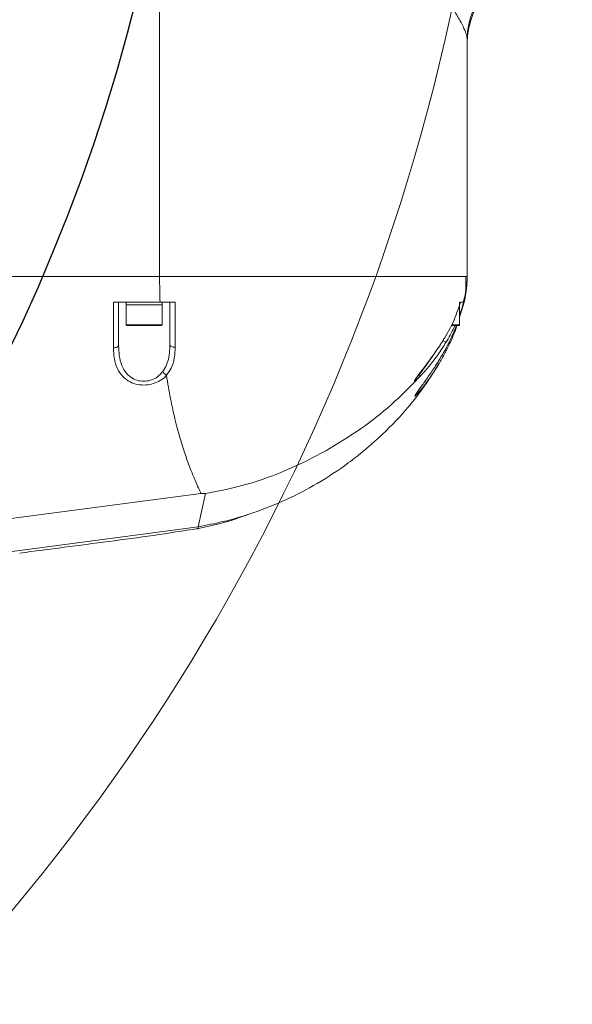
# Model space of a CAD drawing. Header units: millimetres. Extents: x 176 to 9387, y -11044 to -3322.
# Tile 12 of 256: x 3601 to 3708, y -8522 to -8331. Entities that reach past the tile are written whole.
import ezdxf

# ---------------------------------------------------------------- set-up
doc = ezdxf.new("R2010")
doc.units = ezdxf.units.MM
doc.header["$LTSCALE"] = 0.3175
for name, color, linetype, lineweight in [('1轮廓实线层', 7, 'Continuous', 18), ('7标注层', 4, 'Continuous', 13), ('sub', 1, 'Continuous', 18)]:
    doc.layers.add(name, color=color, linetype=linetype, lineweight=lineweight)
doc.styles.add('标准汉字', font='gbenor.shx', dxfattribs={"bigfont": 'gbcbig.shx'})
doc.dimstyles.new('M1：15', dxfattribs={"dimscale": 15, "dimtxt": 3.5, "dimasz": 2.5, "dimexe": 2, "dimexo": 0, "dimgap": 0.5, "dimtad": 1, "dimdec": 4, "dimdsep": 46, "dimtxsty": '标准汉字', "dimcen": 5, "dimdle": 5, "dimclrd": 1, "dimclre": 1, "dimclrt": 256, "dimadec": 4, "dimazin": 2, "dimtfac": 1, "dimtdec": 4, "dimtmove": 0, "dimatfit": 3, "dimfxl": 1, "dimtolj": 1, "dimarcsym": 0})

# ---------------------------------------------------------------- blocks, each defined once
blk = doc.blocks.new('*D25')
at = {"layer": '7标注层', "color": 1, "lineweight": -2, "ltscale": 20, "transparency": 16777216}
blk.add_line((2886.15, -8313.78), (2975.18, -8298.08), dxfattribs=at)
blk.add_arc((3286.97, -8243.11), 346.6, 196.2021, 353.7979, dxfattribs=at)
at = {"layer": '7标注层', "color": 1, "lineweight": 30, "ltscale": 20, "transparency": 16777216}
for points in [[(3625.3, -8280.21), (3637.78, -8280.89), (3633.57, -8243.11)], [(2948.05, -8341.23), (2960.22, -8338.4), (2945.63, -8303.29)]]:
    blk.add_solid(points, dxfattribs=at)
at = {"layer": 'Defpoints', "color": 0, "lineweight": 30, "ltscale": 20, "transparency": 16777216}
for p in [(3008.69, -8243.11), (4726.49, -8243.11), (2886.15, -8313.78), (1869.32, -8493.08), (3149.69, -8561.36)]:
    blk.add_point(p, dxfattribs=at)
at = {"layer": '7标注层', "ltscale": 20, "transparency": 16777216, "insert": (3314.24, -8554.77), "char_height": 52.5, "attachment_point": 5, "rotation": 5, "style": '标准汉字'}
blk.add_mtext('\\A1;167%%D', dxfattribs=at)

msp = doc.modelspace()

# ---------------------------------------------------------------- linework, layer by layer
at = {"layer": '1轮廓实线层', "ltscale": 20}
for p, q in [((3627.9695, -8380.60682), (3627.9695, -8298.85278)), ((3687.9695, -8334.32085), (3687.9695, -8380.60682)), ((3627.9695, -8380.60682), (3579.96952, -8380.60682)), ((3687.9695, -8380.60682), (3627.9695, -8380.60682)), ((3687.75835, -8383.44737), (3687.80216, -8383.1904)), ((3618.96881, -8385.60681), (3628.05271, -8385.60681)), ((3619.96951, -8385.60681), (3619.96951, -8393.95044)), ((3621.46952, -8385.60681), (3621.46952, -8386.10682)), ((3621.46952, -8386.10682), (3621.46952, -8390.00681)), ((3628.46952, -8386.10682), (3621.46952, -8386.10682)), ((3628.46952, -8386.10682), (3628.46952, -8385.60681)), ((3628.46952, -8390.00681), (3628.46952, -8386.10682)), ((3629.9695, -8385.60681), (3629.9695, -8393.83726)), ((3686.46952, -8386.10682), (3686.46952, -8385.60681)), ((3686.46952, -8388.51366), (3687.34973, -8385.60681)), ((3686.46952, -8390.00681), (3686.46952, -8386.10682)), ((3687.37834, -8385.60681), (3686.5941, -8388.10228)), ((3621.46952, -8390.00681), (3624.96951, -8390.00681)), ((3624.96951, -8390.10682), (3621.56951, -8390.10682)), ((3624.96951, -8390.00681), (3628.46952, -8390.00681)), ((3628.36951, -8390.10682), (3624.96951, -8390.10682)), ((3686.36951, -8390.10682), (3684.93858, -8390.10682)), ((3684.96984, -8390.00681), (3686.46952, -8390.00681)), ((3678.2802, -8400.03281), (3678.57325, -8399.71799)), ((3593.53485, -8428.46482), (3636.03431, -8422.91682)), ((3636.91887, -8422.91682), (3635.51053, -8429.36026)), ((3636.91887, -8422.91682), (3636.03431, -8422.91682)), ((3635.51053, -8429.36026), (3597.73376, -8434.35835))]:
    msp.add_line(p, q, dxfattribs=at)
at = {"layer": '1轮廓实线层', "lineweight": 0, "ltscale": 20}
for points in [[(3618.97117, -8394.48288), (3619.16601, -8394.4725), (3619.35335, -8394.4421), (3619.52594, -8394.39285), (3619.67721, -8394.32662), (3619.80131, -8394.24597), (3619.89355, -8394.15399), (3619.95032, -8394.05421), (3619.96951, -8393.95044)], [(3631.00987, -8394.37156), (3630.80919, -8394.36508), (3630.61499, -8394.33725), (3630.43511, -8394.28923), (3630.27683, -8394.22293), (3630.14656, -8394.14104), (3630.04955, -8394.04688), (3629.98971, -8393.94424), (3629.9695, -8393.83726)], [(3683.82504, -8393.41379), (3683.80585, -8393.40218), (3683.75531, -8393.37161), (3683.67529, -8393.32322), (3683.56877, -8393.25881), (3683.43982, -8393.18081), (3683.29319, -8393.09214), (3683.24727, -8393.06435)], [(3683.61974, -8394.93743), (3683.70428, -8394.98094), (3683.78722, -8395.02362), (3683.83932, -8395.05042), (3683.8586, -8395.06035)]]:
    msp.add_lwpolyline(points, dxfattribs=at)
for centre, radius, start, end in [((3702.9057, -8334.38519), 14.93633, 89.7551716, 179.7531777), ((3702.96951, -8335.10682), 15, 90, 180), ((3621.56951, -8390.00682), 0.1, 180, 270), ((3628.36951, -8390.00682), 0.1, 270, 0), ((3686.36951, -8390.00682), 0.1, 270, 0)]:
    msp.add_arc(centre, radius, start, end, dxfattribs=at)
at = {"layer": '1轮廓实线层', "ltscale": 20}
for points, knots in [([(3687.9695, -8334.32085), (3687.93742, -8334.04444), (3687.87325, -8333.49158), (3687.37052, -8332.23946), (3686.57827, -8330.68469), (3685.48816, -8328.8239), (3684.1487, -8326.71833), (3682.57866, -8324.38528), (3680.79596, -8321.84425), (3678.5, -8318.67825), (3675.62286, -8314.84115), (3672.0721, -8310.26446), (3668.22673, -8305.47239), (3663.30974, -8299.52375), (3659.40845, -8295.1612), (3657.00707, -8292.47589)], [0, 0, 0, 0, 3.035920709, 6.072232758, 9.231478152, 12.391379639, 15.531127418, 18.671450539, 21.885165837, 25.099301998, 29.879354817, 34.660620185, 39.562334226, 44.464719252, 52.313594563, 52.313594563, 52.313594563, 52.313594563]), ([(3628.05271, -8385.60681), (3628.02865, -8384.78997), (3627.97994, -8383.13645), (3627.97301, -8381.45675), (3627.9695, -8380.60682)], [0, 0, 0, 0, 2.470550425, 5.001088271, 5.001088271, 5.001088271, 5.001088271]), ([(3627.9695, -8380.60682), (3630.19207, -8380.60682), (3634.64387, -8380.60682), (3641.23763, -8380.60682), (3647.69777, -8380.60682), (3653.92688, -8380.60682), (3659.85054, -8380.60682), (3665.35172, -8380.60682), (3670.3533, -8380.60682), (3674.81933, -8380.60682), (3678.7436, -8380.60682), (3682.03556, -8380.60682), (3684.68246, -8380.60682), (3686.52995, -8380.60682), (3687.50194, -8380.60682), (3687.63192, -8380.60682), (3687.65032, -8380.60682)], [0, 0, 0, 0, 4.490832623, 8.995093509, 13.484798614, 18.030999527, 22.59223548, 27.138904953, 31.634741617, 36.14442483, 40.640343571, 45.22232092, 49.818990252, 54.400786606, 58.93328251, 59.680819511, 59.680819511, 59.680819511, 59.680819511]), ([(3687.14732, -8385.60543), (3687.25203, -8385.29048), (3687.79528, -8383.65656), (3687.74429, -8381.96905), (3687.70313, -8380.60682)], [0, 0, 0, 0, 0.983998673, 5.104895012, 5.104895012, 5.104895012, 5.104895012]), ([(3687.9695, -8380.60682), (3687.93599, -8381.43366), (3687.86748, -8383.12408), (3687.46505, -8384.76733), (3687.25946, -8385.60681)], [0, 0, 0, 0, 2.482569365, 5.075429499, 5.075429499, 5.075429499, 5.075429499]), ([(3687.38237, -8385.60681), (3687.50547, -8384.99142), (3687.75032, -8383.76746), (3687.93747, -8382.09327), (3687.96017, -8381.03972), (3687.9695, -8380.60682)], [0, 0, 0, 0, 1.884241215, 3.747557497, 5.047209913, 5.047209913, 5.047209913, 5.047209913]), ([(3618.97117, -8394.48288), (3618.97066, -8393.91142), (3618.96931, -8392.37363), (3618.96838, -8389.69377), (3618.96856, -8387.26027), (3618.96877, -8385.87331), (3618.96881, -8385.60681)], [0, 0, 0, 0, 1.842021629, 4.956864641, 8.123016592, 8.876071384, 8.876071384, 8.876071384, 8.876071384]), ([(3628.05271, -8385.60681), (3628.69178, -8385.60681), (3629.68037, -8385.60681), (3630.66795, -8385.60681), (3631.01712, -8385.60681)], [0, 0, 0, 0, 1.91633646, 2.964407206, 2.964407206, 2.964407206, 2.964407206]), ([(3631.01712, -8385.60681), (3631.0171, -8385.63265), (3631.01591, -8387.1722), (3631.01371, -8390.24154), (3631.01117, -8392.97936), (3631.00987, -8394.37156)], [0, 0, 0, 0, 0.072911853, 4.344895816, 8.764746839, 8.764746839, 8.764746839, 8.764746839]), ([(3683.82403, -8392.11376), (3684.15626, -8391.53449), (3685.33818, -8389.47373), (3686.12003, -8387.22409), (3686.6821, -8385.60681)], [0, 0, 0, 0, 2.006258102, 7.13721937, 7.13721937, 7.13721937, 7.13721937]), ([(3687.27031, -8385.60681), (3687.09485, -8386.25233), (3686.87368, -8387.066), (3686.53874, -8387.83796), (3686.46952, -8387.9975)], [0, 0, 0, 0, 2.005168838, 2.527527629, 2.527527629, 2.527527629, 2.527527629]), ([(3687.15122, -8385.60681), (3687.09072, -8385.60681), (3687.01719, -8385.60681), (3686.73253, -8385.60681), (3686.6821, -8385.60681)], [0, 0, 0, 0, 0.3860108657, 0.4691183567, 0.4691183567, 0.4691183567, 0.4691183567]), ([(3685.57897, -8390.10682), (3685.52151, -8390.24523), (3685.04268, -8391.39862), (3684.395, -8392.47052), (3683.82504, -8393.41379)], [0, 0, 0, 0, 0.450411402, 3.753171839, 3.753171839, 3.753171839, 3.753171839]), ([(3683.84891, -8394.51467), (3684.16171, -8393.92529), (3684.92117, -8392.49429), (3685.52638, -8390.99097), (3685.88233, -8390.10682)], [0, 0, 0, 0, 2.002064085, 4.860967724, 4.860967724, 4.860967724, 4.860967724]), ([(3685.99143, -8390.01982), (3685.87505, -8390.44535), (3685.75164, -8390.89659), (3685.53553, -8391.42747), (3685.32406, -8391.94385), (3684.78614, -8393.19413), (3684.22775, -8394.31762), (3683.8586, -8395.06035)], [0, 0, 0, 0, 1.321279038, 1.401100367, 1.720306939, 2.99627518, 5.485250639, 5.485250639, 5.485250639, 5.485250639]), ([(3678.43193, -8400.39145), (3678.24007, -8400.57074), (3677.85664, -8400.92905), (3677.63977, -8401.01895), (3677.75454, -8400.74975), (3678.22933, -8400.06834), (3679.28901, -8398.68443), (3680.81787, -8396.66463), (3682.4407, -8394.36286), (3683.36263, -8392.86394), (3683.82403, -8392.11376)], [0, 0, 0, 0, 1.038840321, 2.07614804, 3.057206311, 4.088456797, 5.69310709, 8.080747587, 9.977710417, 11.878295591, 11.878295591, 11.878295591, 11.878295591]), ([(3680.24549, -8397.42564), (3680.25343, -8397.4151), (3680.57015, -8396.99477), (3681.2825, -8396.01924), (3682.36529, -8394.45274), (3683.24612, -8393.12333), (3683.7106, -8392.30232), (3683.81899, -8392.11072)], [0, 0, 0, 0, 0.043649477, 1.740652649, 3.64058693, 5.763636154, 6.409890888, 6.409890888, 6.409890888, 6.409890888]), ([(3629.31412, -8399.81456), (3629.31411, -8399.81458), (3628.95539, -8400.35266), (3628.20837, -8400.79993), (3626.79242, -8401.50929), (3625.26428, -8401.78421), (3623.6603, -8401.69117), (3622.07557, -8401.14955), (3620.6704, -8400.1136), (3619.63745, -8398.5573), (3619.05739, -8396.63674), (3618.99994, -8395.20164), (3618.97117, -8394.48288)], [0, 0, 0, 0, 0.000047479, 1.714479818, 3.088764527, 4.404479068, 5.831372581, 7.26060299, 9.034648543, 11.150244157, 13.426629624, 15.710665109, 15.710665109, 15.710665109, 15.710665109]), ([(3619.96951, -8393.95044), (3619.99162, -8394.64065), (3620.03576, -8396.01882), (3620.51157, -8397.88397), (3621.36371, -8399.4047), (3622.53049, -8400.42433), (3623.81595, -8400.94188), (3624.73581, -8401.02047), (3625.59898, -8400.9635), (3626.48743, -8400.76078), (3627.68125, -8400.13133), (3628.25888, -8399.48286), (3628.58274, -8399.11928)], [0, 0, 0, 0, 2.136187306, 4.265404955, 6.190197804, 7.761028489, 8.99518995, 10.087131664, 10.214236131, 11.34331264, 12.544419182, 14.077272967, 14.077272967, 14.077272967, 14.077272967]), ([(3628.58274, -8399.11928), (3628.85395, -8398.68825), (3629.40313, -8397.81541), (3629.79598, -8396.29315), (3629.95428, -8394.95365), (3629.96571, -8394.11533), (3629.9695, -8393.83726)], [0, 0, 0, 0, 1.551661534, 3.142099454, 4.769980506, 5.577938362, 5.577938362, 5.577938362, 5.577938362]), ([(3631.00987, -8394.37156), (3630.98135, -8395.07043), (3630.92337, -8396.49084), (3630.36167, -8398.44254), (3629.69277, -8399.24595), (3629.31404, -8399.81404), (3629.31403, -8399.81406)], [0, 0, 0, 0, 2.072426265, 4.212070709, 5.880120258, 5.880164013, 5.880164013, 5.880164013, 5.880164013]), ([(3683.82504, -8393.41379), (3683.31998, -8394.20831), (3682.29259, -8395.82455), (3680.72133, -8397.88223), (3679.22869, -8399.58295), (3678.79719, -8400.02617), (3678.43226, -8400.39109), (3678.43225, -8400.3911)], [0, 0, 0, 0, 2.564353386, 5.21641379, 7.428458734, 8.843073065, 8.843111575, 8.843111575, 8.843111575, 8.843111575]), ([(3679.34704, -8401.54763), (3679.80379, -8400.91096), (3680.71676, -8399.6384), (3682.17501, -8397.4148), (3683.20351, -8395.69558), (3683.74038, -8394.71327), (3683.84891, -8394.51467)], [0, 0, 0, 0, 2.56907384, 5.135060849, 7.706415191, 8.358010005, 8.358010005, 8.358010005, 8.358010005]), ([(3678.57325, -8399.71799), (3678.77631, -8399.47071), (3679.3062, -8398.82544), (3680.08767, -8397.76795), (3680.59304, -8396.97637), (3680.7211, -8396.77579)], [0, 0, 0, 0, 1.155657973, 3.015687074, 3.646963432, 3.646963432, 3.646963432, 3.646963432]), ([(3683.8586, -8395.06035), (3683.77561, -8395.22047), (3683.31905, -8396.10141), (3682.8235, -8396.95692), (3682.41802, -8397.65692)], [0, 0, 0, 0, 0.539882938, 2.970202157, 2.970202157, 2.970202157, 2.970202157]), ([(3635.51053, -8429.36026), (3637.12067, -8429.05358), (3640.70554, -8428.37078), (3646.4926, -8426.66019), (3652.654, -8424.20874), (3658.8994, -8420.94715), (3663.37004, -8418.0037), (3666.38165, -8415.71723), (3667.96196, -8414.44365), (3669.52654, -8413.10491), (3671.07011, -8411.70178), (3672.58791, -8410.23585), (3675.23426, -8407.51003), (3678.72471, -8403.45683), (3681.21563, -8399.54516), (3682.41742, -8397.6579)], [0, 0, 0, 0, 5.021037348, 11.178970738, 18.360418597, 25.098165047, 32.394634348, 34.386987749, 36.408736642, 38.457528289, 40.530695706, 42.625314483, 44.738206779, 51.830191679, 58.44166183, 58.44166183, 58.44166183, 58.44166183]), ([(3682.41802, -8397.65689), (3681.85117, -8398.56616), (3680.90926, -8400.07706), (3679.53422, -8401.94379), (3678.55948, -8403.1361), (3677.92832, -8403.80934), (3677.69229, -8403.98077), (3677.79455, -8403.74611), (3678.22764, -8403.10017), (3678.78284, -8402.34906), (3679.25013, -8401.68528), (3679.34704, -8401.54763)], [0, 0, 0, 0, 2.237381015, 3.717786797, 5.202663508, 6.208760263, 7.215365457, 8.109564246, 9.031773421, 10.491048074, 10.872827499, 10.872827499, 10.872827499, 10.872827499]), ([(3677.9049, -8400.58223), (3677.90868, -8400.5749), (3677.91944, -8400.55405), (3678.04812, -8400.35188), (3678.32948, -8399.96035), (3678.80625, -8399.32599), (3679.46007, -8398.47171), (3679.97509, -8397.78577), (3680.24549, -8397.42564)], [0, 0, 0, 0, 0.242308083, 0.689329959, 1.299492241, 2.066092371, 2.951854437, 3.930919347, 3.930919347, 3.930919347, 3.930919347]), ([(3682.16148, -8397.40163), (3682.19435, -8397.42578), (3682.2984, -8397.50221), (3682.4002, -8397.59893), (3682.41208, -8397.63757), (3682.41802, -8397.65689)], [0, 0, 0, 0, 0.0695846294, 0.2202550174, 0.3709512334, 0.3709512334, 0.3709512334, 0.3709512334]), ([(3629.31388, -8399.81422), (3629.21997, -8399.76261), (3629.03213, -8399.65938), (3628.84574, -8399.48234), (3628.69248, -8399.303), (3628.6315, -8399.2009), (3628.58274, -8399.11928)], [0, 0, 0, 0, 0.32785651, 0.655700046, 0.730439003, 1.028471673, 1.028471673, 1.028471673, 1.028471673]), ([(3629.31388, -8399.81422), (3629.31391, -8399.81424), (3629.31398, -8399.81429), (3629.31407, -8399.81441), (3629.3141, -8399.81451), (3629.31412, -8399.81456)], [0, 0, 0, 0, 0.0001285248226, 0.0002757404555, 0.0004299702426, 0.0004299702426, 0.0004299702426, 0.0004299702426]), ([(3636.03431, -8422.91682), (3635.88063, -8422.56821), (3635.56215, -8421.84576), (3634.83459, -8420.21121), (3633.97285, -8418.10533), (3633.00519, -8415.4653), (3631.99081, -8412.29243), (3631.008, -8408.62577), (3630.0951, -8404.58124), (3629.5698, -8401.37508), (3629.31412, -8399.81456)], [0, 0, 0, 0, 2.87093572, 5.949689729, 9.154328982, 12.40563954, 15.629825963, 18.761863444, 21.527725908, 24.150503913, 24.150503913, 24.150503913, 24.150503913]), ([(3678.4321, -8400.39127), (3676.72417, -8402.14183), (3673.21423, -8405.73938), (3667.112, -8410.43848), (3660.32665, -8414.73541), (3652.92185, -8418.3718), (3645.07144, -8421.29419), (3639.63299, -8422.37662), (3636.91887, -8422.91682)], [0, 0, 0, 0, 7.298675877, 14.999363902, 22.980572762, 31.342064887, 39.758744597, 48.143889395, 48.143889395, 48.143889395, 48.143889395]), ([(3678.43193, -8400.39145), (3678.46503, -8400.34624), (3678.53125, -8400.25582), (3678.58466, -8400.08887), (3678.60428, -8399.90779), (3678.58359, -8399.78126), (3678.57325, -8399.71799)], [0, 0, 0, 0, 0.1794450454, 0.3588915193, 0.5383519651, 0.7178538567, 0.7178538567, 0.7178538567, 0.7178538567]), ([(3677.89671, -8403.62193), (3677.8961, -8403.62321), (3677.89128, -8403.63334), (3677.93326, -8403.55576), (3678.07158, -8403.34497), (3678.3885, -8402.88862), (3678.82691, -8402.28087), (3679.18888, -8401.77698), (3679.35148, -8401.55064)], [0, 0, 0, 0, 0.033370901, 0.263656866, 0.680789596, 1.262111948, 1.975386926, 2.557062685, 2.557062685, 2.557062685, 2.557062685]), ([(3635.25474, -8429.74849), (3637.55868, -8429.26666), (3640.99739, -8428.5475), (3644.27602, -8427.31099), (3645.35796, -8426.90294)], [0, 0, 0, 0, 7.053288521, 10.527278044, 10.527278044, 10.527278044, 10.527278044]), ([(3635.24165, -8429.68479), (3635.29586, -8429.73888), (3635.43905, -8429.88175), (3635.48314, -8429.56013), (3635.51053, -8429.36026)], [0, 0, 0, 0, 0.3048231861, 0.8052273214, 0.8052273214, 0.8052273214, 0.8052273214]), ([(3600.68768, -8434.51055), (3606.48473, -8433.7522), (3615.18599, -8432.61394), (3626.78991, -8431.08105), (3632.57213, -8430.16755), (3635.46219, -8429.71097)], [0, 0, 0, 0, 17.539165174, 26.325955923, 35.106406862, 35.106406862, 35.106406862, 35.106406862])]:
    msp.add_open_spline(points, degree=3, knots=knots, dxfattribs=at)
at = {"layer": 'sub', "color": 4, "ltscale": 20}
msp.add_arc((3286.96951, -8243.10682), 407, 190, 170, dxfattribs=at)

# ---------------------------------------------------------------- dimensions: what is measured, and where the dimension line sits
at = {"layer": '7标注层', "ltscale": 20}
dim = msp.add_angular_dim_2l(base=(3149.6879, -8561.36136), line1=((2886.15275, -8313.78162), (1869.3169, -8493.07722)), line2=((4726.49169, -8243.10682), (3008.69393, -8243.10682)), text='167%%D', dimstyle='M1：15', override={"dimtad": 1, "dimtih": 0, "dimtoh": 0, "dimsah": 1, "dimtzin": 8}, dxfattribs=at)
dim.commit()
dim.dimension.update_dxf_attribs({"geometry": '*D25', "text_midpoint": (3314.23626, -8554.76724)})

doc.saveas('drawing.dxf')
